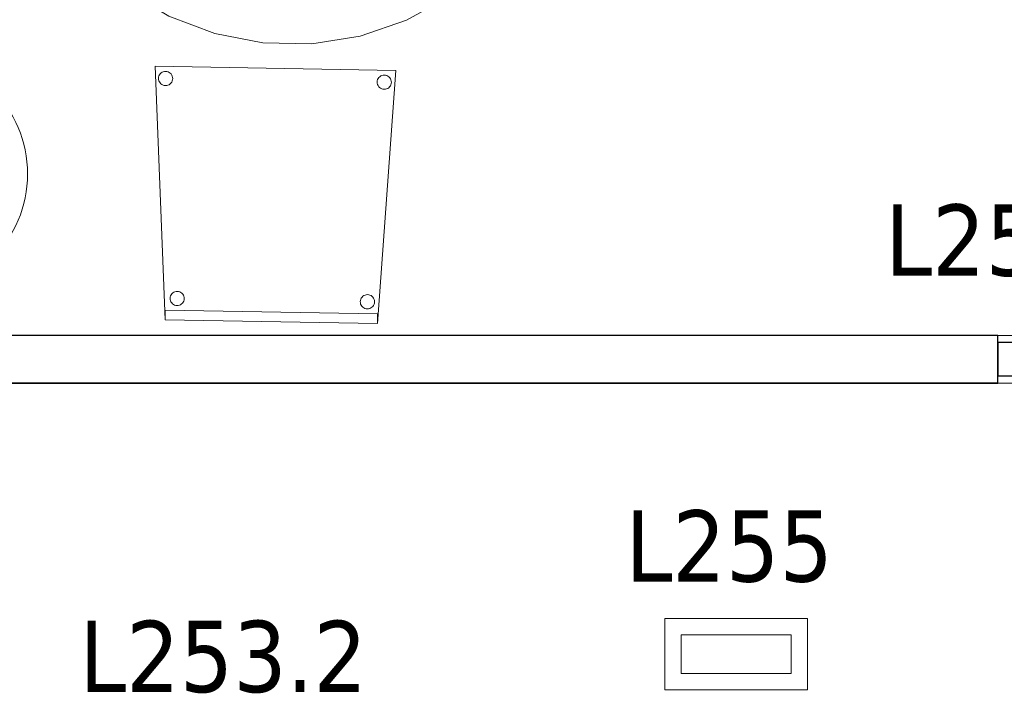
# Model space of a CAD drawing. Header units: metres. Extents: x 397.7 to 427.5, y 12.7 to 28.4.
# Tile 5 of 59: x 401.3 to 403.4, y 22.8 to 24.2. Entities that reach past the tile are written whole.
import ezdxf

# ---------------------------------------------------------------- set-up
doc = ezdxf.new("R2010")
doc.units = ezdxf.units.M
doc.layers.add('01_CARPINTERIA', color=5, linetype='Continuous', lineweight=25, true_color=0x0000ff)
for name, color, linetype, lineweight in [('02_MOBILIARIO', 7, 'Continuous', 18), ('A-COLS-____-MCUT', 7, 'Continuous', 18), ('A-COLS-____-OTLN', 7, 'Continuous', 18), ('A-DETL-____-MBND', 7, 'Continuous', 18), ('A-DETL-GENF-OTLN', 7, 'Continuous', 18), ('A-GENM-____-OTLN', 7, 'Continuous', 18), ('A-WALL-____-MCUT', 7, 'Continuous', 25), ('A-WALL-____-OTLN', 7, 'Continuous', 25), ('E-LITE-____-IDEN', 7, 'Continuous', 30), ('E-LITE-EQPM-IDEN', 7, 'Continuous', 30)]:
    doc.layers.add(name, color=color, linetype=linetype, lineweight=lineweight)
doc.styles.add('Tahoma_4', font='tahoma.ttf', dxfattribs={"height": 0.15})

# ---------------------------------------------------------------- blocks, each defined once
blk = doc.blocks.new('Family - Cadira confident_P2-152789-05_ENLLUMENAT_P2')
at = {"layer": 'A-DETL-____-MBND', "color": 253, "true_color": 0xaaaaaa}
for p, q in [((0.0209, 0.0076), (0, 0.5407)), ((0, 0.5407), (0.5064, 0.532)), ((0.5064, 0.532), (0, 0.5407)), ((0, 0.5407), (0.0209, 0.0076)), ((0.0069, 0.5155), (0.0072, 0.518)), ((0.0072, 0.518), (0.0069, 0.5155)), ((0.0072, 0.518), (0.0079, 0.5206)), ((0.0079, 0.5206), (0.0072, 0.518)), ((0.0079, 0.5206), (0.009, 0.5229)), ((0.009, 0.5229), (0.0079, 0.5206)), ((0.009, 0.5229), (0.0106, 0.525)), ((0.0106, 0.525), (0.009, 0.5229)), ((0.0106, 0.525), (0.0125, 0.5268)), ((0.0125, 0.5268), (0.0106, 0.525)), ((0.0125, 0.5268), (0.0146, 0.5283)), ((0.0146, 0.5283), (0.0125, 0.5268)), ((0.0146, 0.5283), (0.017, 0.5293)), ((0.017, 0.5293), (0.0146, 0.5283)), ((0.017, 0.5293), (0.0195, 0.53)), ((0.0195, 0.53), (0.017, 0.5293)), ((0.0195, 0.53), (0.0221, 0.5301)), ((0.0221, 0.5301), (0.0195, 0.53)), ((0.0221, 0.5301), (0.0247, 0.5299)), ((0.0247, 0.5299), (0.0221, 0.5301)), ((0.0247, 0.5299), (0.0272, 0.5292)), ((0.0272, 0.5292), (0.0247, 0.5299)), ((0.0272, 0.5292), (0.0295, 0.528)), ((0.0295, 0.528), (0.0272, 0.5292)), ((0.0295, 0.528), (0.0317, 0.5265)), ((0.0317, 0.5265), (0.0295, 0.528)), ((0.0317, 0.5265), (0.0335, 0.5246)), ((0.0335, 0.5246), (0.0317, 0.5265)), ((0.0335, 0.5246), (0.0349, 0.5224)), ((0.0349, 0.5224), (0.0335, 0.5246)), ((0.0349, 0.5224), (0.036, 0.5201)), ((0.036, 0.5201), (0.0349, 0.5224)), ((0.036, 0.5201), (0.0366, 0.5175)), ((0.0366, 0.5175), (0.036, 0.5201)), ((0.5064, 0.532), (0.4673, 0)), ((0.4673, 0), (0.5064, 0.532)), ((0.4705, 0.5171), (0.4724, 0.5189)), ((0.4724, 0.5189), (0.4705, 0.5171)), ((0.4724, 0.5189), (0.4745, 0.5204)), ((0.4745, 0.5204), (0.4724, 0.5189)), ((0.4745, 0.5204), (0.4769, 0.5215)), ((0.4769, 0.5215), (0.4745, 0.5204)), ((0.4769, 0.5215), (0.4794, 0.5221)), ((0.4794, 0.5221), (0.4769, 0.5215)), ((0.4794, 0.5221), (0.482, 0.5223)), ((0.482, 0.5223), (0.4794, 0.5221)), ((0.482, 0.5223), (0.4846, 0.522)), ((0.4846, 0.522), (0.482, 0.5223)), ((0.4846, 0.522), (0.4871, 0.5213)), ((0.4871, 0.5213), (0.4846, 0.522)), ((0.4871, 0.5213), (0.4895, 0.5201)), ((0.4895, 0.5201), (0.4871, 0.5213)), ((0.4895, 0.5201), (0.4916, 0.5186)), ((0.4916, 0.5186), (0.4895, 0.5201)), ((0.4916, 0.5186), (0.4934, 0.5167)), ((0.4934, 0.5167), (0.4916, 0.5186)), ((0.0071, 0.5129), (0.0069, 0.5155)), ((0.0069, 0.5155), (0.0071, 0.5129)), ((0.0077, 0.5103), (0.0071, 0.5129)), ((0.0071, 0.5129), (0.0077, 0.5103)), ((0.0088, 0.508), (0.0077, 0.5103)), ((0.0077, 0.5103), (0.0088, 0.508)), ((0.0103, 0.5058), (0.0088, 0.508)), ((0.0088, 0.508), (0.0103, 0.5058)), ((0.0121, 0.5039), (0.0103, 0.5058)), ((0.0103, 0.5058), (0.0121, 0.5039)), ((0.0142, 0.5024), (0.0121, 0.5039)), ((0.0121, 0.5039), (0.0142, 0.5024)), ((0.0165, 0.5013), (0.0142, 0.5024)), ((0.0142, 0.5024), (0.0165, 0.5013)), ((0.019, 0.5005), (0.0165, 0.5013)), ((0.0165, 0.5013), (0.019, 0.5005)), ((0.0216, 0.5003), (0.019, 0.5005)), ((0.019, 0.5005), (0.0216, 0.5003)), ((0.0242, 0.5004), (0.0216, 0.5003)), ((0.0216, 0.5003), (0.0242, 0.5004)), ((0.0267, 0.5011), (0.0242, 0.5004)), ((0.0242, 0.5004), (0.0267, 0.5011)), ((0.0291, 0.5021), (0.0267, 0.5011)), ((0.0267, 0.5011), (0.0291, 0.5021)), ((0.0313, 0.5036), (0.0291, 0.5021)), ((0.0291, 0.5021), (0.0313, 0.5036)), ((0.0331, 0.5054), (0.0313, 0.5036)), ((0.0313, 0.5036), (0.0331, 0.5054)), ((0.0347, 0.5075), (0.0331, 0.5054)), ((0.0331, 0.5054), (0.0347, 0.5075)), ((0.0358, 0.5099), (0.0347, 0.5075)), ((0.0347, 0.5075), (0.0358, 0.5099)), ((0.0365, 0.5124), (0.0358, 0.5099)), ((0.0358, 0.5099), (0.0365, 0.5124)), ((0.0368, 0.5149), (0.0365, 0.5124)), ((0.0365, 0.5124), (0.0368, 0.5149)), ((0.0366, 0.5175), (0.0368, 0.5149)), ((0.0368, 0.5149), (0.0366, 0.5175)), ((0.4669, 0.5076), (0.4671, 0.5102)), ((0.4671, 0.5102), (0.4669, 0.5076)), ((0.467, 0.505), (0.4669, 0.5076)), ((0.4669, 0.5076), (0.467, 0.505)), ((0.4677, 0.5025), (0.467, 0.505)), ((0.467, 0.505), (0.4677, 0.5025)), ((0.4671, 0.5102), (0.4678, 0.5127)), ((0.4678, 0.5127), (0.4671, 0.5102)), ((0.4687, 0.5001), (0.4677, 0.5025)), ((0.4677, 0.5025), (0.4687, 0.5001)), ((0.4678, 0.5127), (0.469, 0.515)), ((0.469, 0.515), (0.4678, 0.5127)), ((0.4702, 0.4979), (0.4687, 0.5001)), ((0.4687, 0.5001), (0.4702, 0.4979)), ((0.469, 0.515), (0.4705, 0.5171)), ((0.4705, 0.5171), (0.469, 0.515)), ((0.472, 0.4961), (0.4702, 0.4979)), ((0.4702, 0.4979), (0.472, 0.4961)), ((0.4931, 0.4975), (0.4912, 0.4957)), ((0.4912, 0.4957), (0.4931, 0.4975)), ((0.4946, 0.4996), (0.4931, 0.4975)), ((0.4931, 0.4975), (0.4946, 0.4996)), ((0.4934, 0.5167), (0.4949, 0.5146)), ((0.4949, 0.5146), (0.4934, 0.5167)), ((0.4957, 0.502), (0.4946, 0.4996)), ((0.4946, 0.4996), (0.4957, 0.502)), ((0.4949, 0.5146), (0.4959, 0.5122)), ((0.4959, 0.5122), (0.4949, 0.5146)), ((0.4965, 0.5045), (0.4957, 0.502)), ((0.4957, 0.502), (0.4965, 0.5045)), ((0.4959, 0.5122), (0.4965, 0.5097)), ((0.4965, 0.5097), (0.4959, 0.5122)), ((0.4965, 0.5097), (0.4967, 0.5071)), ((0.4967, 0.5071), (0.4965, 0.5097)), ((0.4967, 0.5071), (0.4965, 0.5045)), ((0.4965, 0.5045), (0.4967, 0.5071)), ((0.4741, 0.4945), (0.472, 0.4961)), ((0.472, 0.4961), (0.4741, 0.4945)), ((0.4764, 0.4934), (0.4741, 0.4945)), ((0.4741, 0.4945), (0.4764, 0.4934)), ((0.4789, 0.4927), (0.4764, 0.4934)), ((0.4764, 0.4934), (0.4789, 0.4927)), ((0.4815, 0.4924), (0.4789, 0.4927)), ((0.4789, 0.4927), (0.4815, 0.4924)), ((0.4841, 0.4926), (0.4815, 0.4924)), ((0.4815, 0.4924), (0.4841, 0.4926)), ((0.4867, 0.4932), (0.4841, 0.4926)), ((0.4841, 0.4926), (0.4867, 0.4932)), ((0.489, 0.4943), (0.4867, 0.4932)), ((0.4867, 0.4932), (0.489, 0.4943)), ((0.4912, 0.4957), (0.489, 0.4943)), ((0.489, 0.4943), (0.4912, 0.4957)), ((0.035, 0.0621), (0.0369, 0.0639)), ((0.0369, 0.0639), (0.035, 0.0621)), ((0.0369, 0.0639), (0.0391, 0.0654)), ((0.0391, 0.0654), (0.0369, 0.0639)), ((0.0391, 0.0654), (0.0414, 0.0664)), ((0.0414, 0.0664), (0.0391, 0.0654)), ((0.0414, 0.0664), (0.044, 0.0671)), ((0.044, 0.0671), (0.0414, 0.0664)), ((0.044, 0.0671), (0.0466, 0.0672)), ((0.0466, 0.0672), (0.044, 0.0671)), ((0.0466, 0.0672), (0.0492, 0.067)), ((0.0492, 0.067), (0.0466, 0.0672)), ((0.0492, 0.067), (0.0517, 0.0663)), ((0.0517, 0.0663), (0.0492, 0.067)), ((0.0517, 0.0663), (0.054, 0.0651)), ((0.054, 0.0651), (0.0517, 0.0663)), ((0.054, 0.0651), (0.0561, 0.0636)), ((0.0561, 0.0636), (0.054, 0.0651)), ((0.0561, 0.0636), (0.0579, 0.0617)), ((0.0579, 0.0617), (0.0561, 0.0636)), ((0.0314, 0.0526), (0.0316, 0.0552)), ((0.0316, 0.0552), (0.0314, 0.0526)), ((0.0316, 0.05), (0.0314, 0.0526)), ((0.0314, 0.0526), (0.0316, 0.05)), ((0.0316, 0.0552), (0.0324, 0.0577)), ((0.0324, 0.0577), (0.0316, 0.0552)), ((0.0322, 0.0474), (0.0316, 0.05)), ((0.0316, 0.05), (0.0322, 0.0474)), ((0.0332, 0.0451), (0.0322, 0.0474)), ((0.0322, 0.0474), (0.0332, 0.0451)), ((0.0324, 0.0577), (0.0335, 0.06)), ((0.0335, 0.06), (0.0324, 0.0577)), ((0.0347, 0.0429), (0.0332, 0.0451)), ((0.0332, 0.0451), (0.0347, 0.0429)), ((0.0335, 0.06), (0.035, 0.0621)), ((0.035, 0.0621), (0.0335, 0.06)), ((0.0365, 0.041), (0.0347, 0.0429)), ((0.0347, 0.0429), (0.0365, 0.041)), ((0.0576, 0.0425), (0.0557, 0.0407)), ((0.0557, 0.0407), (0.0576, 0.0425)), ((0.0591, 0.0446), (0.0576, 0.0425)), ((0.0576, 0.0425), (0.0591, 0.0446)), ((0.0579, 0.0617), (0.0594, 0.0596)), ((0.0594, 0.0596), (0.0579, 0.0617)), ((0.0603, 0.047), (0.0591, 0.0446)), ((0.0591, 0.0446), (0.0603, 0.047)), ((0.0594, 0.0596), (0.0604, 0.0572)), ((0.0604, 0.0572), (0.0594, 0.0596)), ((0.061, 0.0495), (0.0603, 0.047)), ((0.0603, 0.047), (0.061, 0.0495)), ((0.0604, 0.0572), (0.0611, 0.0547)), ((0.0611, 0.0547), (0.0604, 0.0572)), ((0.0612, 0.0521), (0.061, 0.0495)), ((0.061, 0.0495), (0.0612, 0.0521)), ((0.0611, 0.0547), (0.0612, 0.0521)), ((0.0612, 0.0521), (0.0611, 0.0547)), ((0.4313, 0.0457), (0.4316, 0.0483)), ((0.4316, 0.0483), (0.4313, 0.0457)), ((0.4315, 0.0431), (0.4313, 0.0457)), ((0.4313, 0.0457), (0.4315, 0.0431)), ((0.4321, 0.0406), (0.4315, 0.0431)), ((0.4315, 0.0431), (0.4321, 0.0406)), ((0.4316, 0.0483), (0.4323, 0.0508)), ((0.4323, 0.0508), (0.4316, 0.0483)), ((0.4323, 0.0508), (0.4334, 0.0532)), ((0.4334, 0.0532), (0.4323, 0.0508)), ((0.4334, 0.0532), (0.435, 0.0553)), ((0.435, 0.0553), (0.4334, 0.0532)), ((0.435, 0.0553), (0.4368, 0.0571)), ((0.4368, 0.0571), (0.435, 0.0553)), ((0.4368, 0.0571), (0.439, 0.0585)), ((0.439, 0.0585), (0.4368, 0.0571)), ((0.439, 0.0585), (0.4414, 0.0596)), ((0.4414, 0.0596), (0.439, 0.0585)), ((0.4414, 0.0596), (0.4439, 0.0602)), ((0.4439, 0.0602), (0.4414, 0.0596)), ((0.4439, 0.0602), (0.4465, 0.0604)), ((0.4465, 0.0604), (0.4439, 0.0602)), ((0.4465, 0.0604), (0.4491, 0.0601)), ((0.4491, 0.0601), (0.4465, 0.0604)), ((0.4491, 0.0601), (0.4516, 0.0594)), ((0.4516, 0.0594), (0.4491, 0.0601)), ((0.4516, 0.0594), (0.4539, 0.0583)), ((0.4539, 0.0583), (0.4516, 0.0594)), ((0.4539, 0.0583), (0.456, 0.0567)), ((0.456, 0.0567), (0.4539, 0.0583)), ((0.456, 0.0567), (0.4579, 0.0549)), ((0.4579, 0.0549), (0.456, 0.0567)), ((0.4579, 0.0549), (0.4593, 0.0527)), ((0.4593, 0.0527), (0.4579, 0.0549)), ((0.4593, 0.0527), (0.4604, 0.0503)), ((0.4604, 0.0503), (0.4593, 0.0527)), ((0.4609, 0.0426), (0.4602, 0.0401)), ((0.4602, 0.0401), (0.4609, 0.0426)), ((0.4604, 0.0503), (0.461, 0.0478)), ((0.461, 0.0478), (0.4604, 0.0503)), ((0.4612, 0.0452), (0.4609, 0.0426)), ((0.4609, 0.0426), (0.4612, 0.0452)), ((0.461, 0.0478), (0.4612, 0.0452)), ((0.4612, 0.0452), (0.461, 0.0478)), ((0.0209, 0.0076), (0.0212, 0.0276)), ((0.0212, 0.0276), (0.0209, 0.0076)), ((0.0212, 0.0276), (0.4677, 0.02)), ((0.4677, 0.02), (0.0212, 0.0276)), ((0.0386, 0.0395), (0.0365, 0.041)), ((0.0365, 0.041), (0.0386, 0.0395)), ((0.041, 0.0384), (0.0386, 0.0395)), ((0.0386, 0.0395), (0.041, 0.0384)), ((0.0435, 0.0376), (0.041, 0.0384)), ((0.041, 0.0384), (0.0435, 0.0376)), ((0.0461, 0.0374), (0.0435, 0.0376)), ((0.0435, 0.0376), (0.0461, 0.0374)), ((0.0486, 0.0376), (0.0461, 0.0374)), ((0.0461, 0.0374), (0.0486, 0.0376)), ((0.0512, 0.0382), (0.0486, 0.0376)), ((0.0486, 0.0376), (0.0512, 0.0382)), ((0.0536, 0.0392), (0.0512, 0.0382)), ((0.0512, 0.0382), (0.0536, 0.0392)), ((0.0557, 0.0407), (0.0536, 0.0392)), ((0.0536, 0.0392), (0.0557, 0.0407)), ((0.4332, 0.0382), (0.4321, 0.0406)), ((0.4321, 0.0406), (0.4332, 0.0382)), ((0.4346, 0.0361), (0.4332, 0.0382)), ((0.4332, 0.0382), (0.4346, 0.0361)), ((0.4365, 0.0342), (0.4346, 0.0361)), ((0.4346, 0.0361), (0.4365, 0.0342)), ((0.4386, 0.0327), (0.4365, 0.0342)), ((0.4365, 0.0342), (0.4386, 0.0327)), ((0.4409, 0.0315), (0.4386, 0.0327)), ((0.4386, 0.0327), (0.4409, 0.0315)), ((0.4434, 0.0308), (0.4409, 0.0315)), ((0.4409, 0.0315), (0.4434, 0.0308)), ((0.446, 0.0305), (0.4434, 0.0308)), ((0.4434, 0.0308), (0.446, 0.0305)), ((0.4486, 0.0307), (0.446, 0.0305)), ((0.446, 0.0305), (0.4486, 0.0307)), ((0.4511, 0.0313), (0.4486, 0.0307)), ((0.4486, 0.0307), (0.4511, 0.0313)), ((0.4535, 0.0324), (0.4511, 0.0313)), ((0.4511, 0.0313), (0.4535, 0.0324)), ((0.4557, 0.0339), (0.4535, 0.0324)), ((0.4535, 0.0324), (0.4557, 0.0339)), ((0.4575, 0.0357), (0.4557, 0.0339)), ((0.4557, 0.0339), (0.4575, 0.0357)), ((0.4591, 0.0378), (0.4575, 0.0357)), ((0.4575, 0.0357), (0.4591, 0.0378)), ((0.4602, 0.0401), (0.4591, 0.0378)), ((0.4591, 0.0378), (0.4602, 0.0401)), ((0.4673, 0), (0.0209, 0.0076)), ((0.0209, 0.0076), (0.4673, 0)), ((0.4673, 0), (0.0209, 0.0076)), ((0.0209, 0.0076), (0.4673, 0)), ((0.4677, 0.02), (0.4673, 0)), ((0.4673, 0), (0.4677, 0.02))]:
    blk.add_line(p, q, dxfattribs=at)
blk = doc.blocks.new('Family - LONDR55-XX_ZZ-ARQ-CAA-M3D-Londres55-152886-05_ENLLUMENAT_P2')
at = {"layer": 'A-DETL-____-MBND', "color": 253, "true_color": 0xaaaaaa}
for p, q in [((0.4885, 1.1734), (0.5912, 1.1824)), ((0.5912, 1.1824), (0.4885, 1.1734)), ((0.5912, 1.1824), (0.6939, 1.1734)), ((0.6939, 1.1734), (0.5912, 1.1824)), ((0.389, 1.1468), (0.4885, 1.1734)), ((0.4885, 1.1734), (0.389, 1.1468)), ((0.6939, 1.1734), (0.7934, 1.1468)), ((0.7934, 1.1468), (0.6939, 1.1734)), ((0.2956, 1.1032), (0.389, 1.1468)), ((0.389, 1.1468), (0.2956, 1.1032)), ((0.7934, 1.1468), (0.8868, 1.1032)), ((0.8868, 1.1032), (0.7934, 1.1468)), ((0.5771, 1.0844), (0.5771, 1.1344)), ((0.5771, 1.1344), (0.6271, 1.1344)), ((0.5771, 1.1344), (0.5771, 1.0844)), ((0.6271, 1.1344), (0.5771, 1.1344)), ((0.6271, 1.1344), (0.6271, 1.0844)), ((0.6271, 1.0844), (0.6271, 1.1344)), ((0.2112, 1.0441), (0.2956, 1.1032)), ((0.2956, 1.1032), (0.2112, 1.0441)), ((0.8868, 1.1032), (0.9712, 1.0441)), ((0.9712, 1.0441), (0.8868, 1.1032)), ((0.6271, 1.0844), (0.5771, 1.0844)), ((0.5771, 1.0844), (0.6271, 1.0844)), ((0.1383, 0.9712), (0.2112, 1.0441)), ((0.2112, 1.0441), (0.1383, 0.9712)), ((0.9712, 1.0441), (1.0441, 0.9712)), ((1.0441, 0.9712), (0.9712, 1.0441)), ((0.0792, 0.8868), (0.1383, 0.9712)), ((0.1383, 0.9712), (0.0792, 0.8868)), ((1.0441, 0.9712), (1.1032, 0.8868)), ((1.1032, 0.8868), (1.0441, 0.9712)), ((0.0357, 0.7934), (0.0792, 0.8868)), ((0.0792, 0.8868), (0.0357, 0.7934)), ((1.1032, 0.8868), (1.1468, 0.7934)), ((1.1468, 0.7934), (1.1032, 0.8868)), ((0.009, 0.6939), (0.0357, 0.7934)), ((0.0357, 0.7934), (0.009, 0.6939)), ((1.1468, 0.7934), (1.1734, 0.6939)), ((1.1734, 0.6939), (1.1468, 0.7934)), ((0, 0.5912), (0.009, 0.6939)), ((0.009, 0.6939), (0, 0.5912)), ((1.1734, 0.6939), (1.1824, 0.5912)), ((1.1824, 0.5912), (1.1734, 0.6939)), ((0.0475, 0.5662), (0.0475, 0.6162)), ((0.0475, 0.6162), (0.0975, 0.6162)), ((0.0475, 0.6162), (0.0475, 0.5662)), ((0.0975, 0.6162), (0.0475, 0.6162)), ((0.0975, 0.6162), (0.0975, 0.5662)), ((0.0975, 0.5662), (0.0975, 0.6162)), ((0.009, 0.4885), (0, 0.5912)), ((0, 0.5912), (0.009, 0.4885)), ((1.0845, 0.5456), (1.0845, 0.5956)), ((1.0845, 0.5956), (1.1345, 0.5956)), ((1.0845, 0.5956), (1.0845, 0.5456)), ((1.1345, 0.5956), (1.0845, 0.5956)), ((1.1345, 0.5956), (1.1345, 0.5456)), ((1.1345, 0.5456), (1.1345, 0.5956)), ((1.1824, 0.5912), (1.1734, 0.4885)), ((1.1734, 0.4885), (1.1824, 0.5912)), ((0.0975, 0.5662), (0.0475, 0.5662)), ((0.0475, 0.5662), (0.0975, 0.5662)), ((1.1345, 0.5456), (1.0845, 0.5456)), ((1.0845, 0.5456), (1.1345, 0.5456)), ((0.0357, 0.389), (0.009, 0.4885)), ((0.009, 0.4885), (0.0357, 0.389)), ((1.1734, 0.4885), (1.1468, 0.389)), ((1.1468, 0.389), (1.1734, 0.4885)), ((0.0792, 0.2956), (0.0357, 0.389)), ((0.0357, 0.389), (0.0792, 0.2956)), ((1.1468, 0.389), (1.1032, 0.2956)), ((1.1032, 0.2956), (1.1468, 0.389)), ((0.1383, 0.2112), (0.0792, 0.2956)), ((0.0792, 0.2956), (0.1383, 0.2112)), ((1.1032, 0.2956), (1.0441, 0.2112)), ((1.0441, 0.2112), (1.1032, 0.2956)), ((0.2112, 0.1383), (0.1383, 0.2112)), ((0.1383, 0.2112), (0.2112, 0.1383)), ((1.0441, 0.2112), (0.9712, 0.1383)), ((0.9712, 0.1383), (1.0441, 0.2112)), ((0.2956, 0.0792), (0.2112, 0.1383)), ((0.2112, 0.1383), (0.2956, 0.0792)), ((0.9712, 0.1383), (0.8868, 0.0792)), ((0.8868, 0.0792), (0.9712, 0.1383)), ((0.5771, 0.0476), (0.5771, 0.0976)), ((0.5771, 0.0976), (0.6271, 0.0976)), ((0.5771, 0.0976), (0.5771, 0.0476)), ((0.6271, 0.0976), (0.5771, 0.0976)), ((0.6271, 0.0976), (0.6271, 0.0476)), ((0.6271, 0.0476), (0.6271, 0.0976)), ((0.389, 0.0357), (0.2956, 0.0792)), ((0.2956, 0.0792), (0.389, 0.0357)), ((0.8868, 0.0792), (0.7934, 0.0357)), ((0.7934, 0.0357), (0.8868, 0.0792)), ((0.6271, 0.0476), (0.5771, 0.0476)), ((0.5771, 0.0476), (0.6271, 0.0476)), ((0.4885, 0.009), (0.389, 0.0357)), ((0.389, 0.0357), (0.4885, 0.009)), ((0.7934, 0.0357), (0.6939, 0.009)), ((0.6939, 0.009), (0.7934, 0.0357)), ((0.5912, 0), (0.4885, 0.009)), ((0.4885, 0.009), (0.5912, 0)), ((0.6939, 0.009), (0.5912, 0)), ((0.5912, 0), (0.6939, 0.009))]:
    blk.add_line(p, q, dxfattribs=at)
blk = doc.blocks.new('Family - Taula redona 1_2m-152887-05_ENLLUMENAT_P2')
blk.add_blockref('Family - LONDR55-XX_ZZ-ARQ-CAA-M3D-Londres55-152886-05_ENLLUMENAT_P2', (0, 0))
blk = doc.blocks.new('Family - Mampara P2-152911-05_ENLLUMENAT_P2')
at = {"layer": 'A-WALL-____-MCUT', "color": 253, "true_color": 0xaaaaaa}
for p, q in [((3.0093, 0.1), (0.0198, 0.1)), ((3.0093, 0), (3.0093, 0.1)), ((0, 0), (3.0093, 0))]:
    blk.add_line(p, q, dxfattribs=at)
at = {"layer": 'A-WALL-____-OTLN', "color": 253, "true_color": 0xaaaaaa}
for p, q in [((3.0093, 0.1), (0.0198, 0.1)), ((3.0093, 0), (3.0093, 0.1)), ((3.0093, 0), (0, 0))]:
    blk.add_line(p, q, dxfattribs=at)
at = {"layer": 'A-WALL-____-OTLN', "color": 253, "lineweight": 18, "true_color": 0xaaaaaa}
blk.add_line((0, 0), (3.9993, 0), dxfattribs=at)
blk = doc.blocks.new('Family - Vano puerta-152913-05_ENLLUMENAT_P2')
at = {"layer": 'A-GENM-____-OTLN', "color": 253, "true_color": 0xaaaaaa}
for p, q in [((404.287, 23.5195), (403.347, 23.5195)), ((403.347, 23.5195), (403.347, 23.4195)), ((403.347, 23.5195), (404.287, 23.5195)), ((403.347, 23.4195), (403.347, 23.5195)), ((404.287, 23.4195), (404.287, 23.5195)), ((404.287, 23.4195), (404.287, 23.5195)), ((403.347, 23.4195), (404.287, 23.4195)), ((404.287, 23.4195), (403.347, 23.4195))]:
    blk.add_line(p, q, dxfattribs=at)
blk = doc.blocks.new('Family - LONDR55-XX_ZZ-ARQ-CAA-M3D-Londres55-153031-05_ENLLUMENAT_P2')
at = {"layer": '01_CARPINTERIA', "color": 161, "true_color": 0xaaaaff}
for p, q in [((0.1263, 0.1487), (0.125, 0.15)), ((0.125, 0.15), (0.125, 0.1)), ((0.125, 0.15), (0.1263, 0.1487)), ((0.25, 0.15), (0.125, 0.15)), ((0.13, 0.145), (0.1263, 0.1487)), ((0.1263, 0.1487), (0.1263, 0.1)), ((0.1263, 0.1487), (0.1263, 0.1)), ((0.1263, 0.1487), (0.13, 0.145)), ((0.25, 0.1487), (0.1263, 0.1487)), ((0.25, 0.1487), (0.1263, 0.1487)), ((0.135, 0.14), (0.13, 0.145)), ((0.13, 0.145), (0.13, 0.1)), ((0.13, 0.145), (0.13, 0.1)), ((0.13, 0.145), (0.135, 0.14)), ((0.25, 0.145), (0.13, 0.145)), ((0.25, 0.145), (0.13, 0.145)), ((0.25, 0.1487), (0.25, 0.15)), ((0.25, 0.15), (0.25, 0.1487)), ((0.25, 0.145), (0.25, 0.1487)), ((0.25, 0.1487), (0.25, 0.145)), ((0.25, 0.145), (0.25, 0.14)), ((0.25, 0.14), (0.25, 0.145)), ((0.135, 0.1), (0.135, 0.14)), ((0.135, 0.14), (0.135, 0.1)), ((0.135, 0.14), (0.14, 0.135)), ((0.14, 0.135), (0.135, 0.14)), ((0.135, 0.14), (0.25, 0.14)), ((0.25, 0.14), (0.135, 0.14)), ((0.14, 0.135), (0.14, 0.1)), ((0.14, 0.135), (0.1437, 0.1313)), ((0.1437, 0.1313), (0.14, 0.135)), ((0.14, 0.135), (0.14, 0.1)), ((0.25, 0.135), (0.14, 0.135)), ((0.25, 0.135), (0.14, 0.135)), ((0.1437, 0.1313), (0.1437, 0.1)), ((0.1437, 0.1313), (0.145, 0.13)), ((0.145, 0.13), (0.1437, 0.1313)), ((0.1437, 0.1313), (0.1437, 0.1)), ((0.25, 0.1313), (0.1437, 0.1313)), ((0.25, 0.1313), (0.1437, 0.1313)), ((0.145, 0.13), (0.145, 0.1)), ((0.25, 0.13), (0.145, 0.13)), ((0.25, 0.14), (0.25, 0.135)), ((0.25, 0.135), (0.25, 0.14)), ((0.25, 0.135), (0.25, 0.1313)), ((0.25, 0.1313), (0.25, 0.135)), ((0.25, 0.1313), (0.25, 0.13)), ((0.25, 0.13), (0.25, 0.1313)), ((0.89, 0.09), (0.05, 0.09)), ((0.05, 0.09), (0.05, 0.05)), ((0.89, 0.09), (0.05, 0.09)), ((0.05, 0.09), (0.05, 0.05)), ((0.16, 0.1), (0.11, 0.1)), ((0.11, 0.1), (0.16, 0.1)), ((0.11, 0.1), (0.11, 0.09)), ((0.11, 0.09), (0.11, 0.1)), ((0.16, 0.09), (0.11, 0.09)), ((0.11, 0.09), (0.16, 0.09)), ((0.1263, 0.1), (0.125, 0.1)), ((0.125, 0.1), (0.1263, 0.1)), ((0.13, 0.1), (0.1263, 0.1)), ((0.1263, 0.1), (0.13, 0.1)), ((0.135, 0.1), (0.13, 0.1)), ((0.13, 0.1), (0.135, 0.1)), ((0.14, 0.1), (0.135, 0.1)), ((0.135, 0.1), (0.14, 0.1)), ((0.14, 0.1), (0.1437, 0.1)), ((0.1437, 0.1), (0.14, 0.1)), ((0.1437, 0.1), (0.145, 0.1)), ((0.145, 0.1), (0.1437, 0.1)), ((0.16, 0.1), (0.16, 0.09)), ((0.16, 0.1), (0.16, 0.09)), ((0.89, 0.05), (0.89, 0.09)), ((0.89, 0.09), (0.89, 0.05)), ((0.07, 0.07), (0, 0.07)), ((0, 0.07), (0, 0)), ((0.07, 0.07), (0, 0.07)), ((0, 0.07), (0, 0)), ((0.07, 0), (0.07, 0.07)), ((0.07, 0.07), (0.07, 0)), ((0.94, 0.07), (0.87, 0.07)), ((0.87, 0.07), (0.87, 0)), ((0.94, 0.07), (0.87, 0.07)), ((0.87, 0.07), (0.87, 0)), ((0.94, 0), (0.94, 0.07)), ((0.94, 0.07), (0.94, 0)), ((0.05, 0.05), (0.89, 0.05)), ((0.05, 0.05), (0.89, 0.05)), ((0.11, 0.05), (0.16, 0.05)), ((0.16, 0.05), (0.11, 0.05)), ((0.11, 0.05), (0.11, 0.04)), ((0.11, 0.04), (0.11, 0.05)), ((0.16, 0.05), (0.16, 0.04)), ((0.16, 0.05), (0.16, 0.04)), ((0.11, 0.04), (0.16, 0.04)), ((0.16, 0.04), (0.11, 0.04)), ((0.1263, 0.04), (0.125, 0.04)), ((0.125, 0.04), (0.1263, 0.04)), ((0.125, 0.04), (0.125, -0.01)), ((0.13, 0.04), (0.1263, 0.04)), ((0.1263, 0.04), (0.13, 0.04)), ((0.1263, 0.04), (0.1263, -0.0087)), ((0.1263, 0.04), (0.1263, -0.0087)), ((0.13, 0.04), (0.135, 0.04)), ((0.135, 0.04), (0.13, 0.04)), ((0.13, 0.04), (0.13, -0.005)), ((0.13, 0.04), (0.13, -0.005)), ((0.135, 0.04), (0.14, 0.04)), ((0.14, 0.04), (0.135, 0.04)), ((0.135, 0), (0.135, 0.04)), ((0.135, 0.04), (0.135, 0)), ((0.14, 0.04), (0.1437, 0.04)), ((0.1437, 0.04), (0.14, 0.04)), ((0.14, 0.04), (0.14, 0.005)), ((0.14, 0.04), (0.14, 0.005)), ((0.1437, 0.04), (0.145, 0.04)), ((0.145, 0.04), (0.1437, 0.04)), ((0.1437, 0.04), (0.1437, 0.0087)), ((0.1437, 0.04), (0.1437, 0.0087)), ((0.145, 0.04), (0.145, 0.01)), ((0, 0), (0.07, 0)), ((0, 0), (0.07, 0)), ((0.135, 0), (0.13, -0.005)), ((0.14, 0.005), (0.135, 0)), ((0.135, 0), (0.14, 0.005)), ((0.25, 0), (0.135, 0)), ((0.135, 0), (0.25, 0)), ((0.1437, 0.0087), (0.14, 0.005)), ((0.14, 0.005), (0.1437, 0.0087)), ((0.14, 0.005), (0.25, 0.005)), ((0.14, 0.005), (0.25, 0.005)), ((0.145, 0.01), (0.1437, 0.0087)), ((0.1437, 0.0087), (0.145, 0.01)), ((0.1437, 0.0087), (0.25, 0.0087)), ((0.1437, 0.0087), (0.25, 0.0087)), ((0.145, 0.01), (0.25, 0.01)), ((0.25, 0.0087), (0.25, 0.01)), ((0.25, 0.01), (0.25, 0.0087)), ((0.25, 0.005), (0.25, 0.0087)), ((0.25, 0.0087), (0.25, 0.005)), ((0.25, 0.005), (0.25, 0)), ((0.25, 0), (0.25, 0.005)), ((0.25, 0), (0.25, -0.005)), ((0.25, -0.005), (0.25, 0)), ((0.87, 0), (0.94, 0)), ((0.87, 0), (0.94, 0)), ((0.125, -0.01), (0.1263, -0.0087)), ((0.1263, -0.0087), (0.125, -0.01)), ((0.125, -0.01), (0.25, -0.01)), ((0.1263, -0.0087), (0.13, -0.005)), ((0.13, -0.005), (0.1263, -0.0087)), ((0.1263, -0.0087), (0.25, -0.0087)), ((0.1263, -0.0087), (0.25, -0.0087)), ((0.13, -0.005), (0.135, 0)), ((0.13, -0.005), (0.25, -0.005)), ((0.13, -0.005), (0.25, -0.005)), ((0.25, -0.005), (0.25, -0.0087)), ((0.25, -0.0087), (0.25, -0.005)), ((0.25, -0.0087), (0.25, -0.01)), ((0.25, -0.01), (0.25, -0.0087))]:
    blk.add_line(p, q, dxfattribs=at)
blk = doc.blocks.new('Family - Porta P2-153032-05_ENLLUMENAT_P2')
blk.add_blockref('Family - LONDR55-XX_ZZ-ARQ-CAA-M3D-Londres55-153031-05_ENLLUMENAT_P2', (0, 0))
blk = doc.blocks.new('Family - Pilar P2-153242-05_ENLLUMENAT_P2')
at = {"layer": 'A-COLS-____-MCUT', "color": 253, "true_color": 0xaaaaaa}
for start, end in [(360, 180), (180, 360)]:
    blk.add_arc((0.25, 0.25), 0.25, start, end, dxfattribs=at)
at = {"layer": 'A-COLS-____-OTLN', "color": 253, "true_color": 0xaaaaaa}
for start, end in [(360, 180), (180, 360)]:
    blk.add_arc((0.25, 0.25), 0.25, start, end, dxfattribs=at)
blk = doc.blocks.new('LONDR55-XX_ZZ-ARQ-CAA-M3D-Londres55_ifc-1-05_ENLLUMENAT_P2')
at = {"layer": '01_CARPINTERIA', "color": 253, "lineweight": 18, "true_color": 0xaaaaaa}
blk.add_blockref('Family - Porta P2-153032-05_ENLLUMENAT_P2', (403.347, 23.4345), dxfattribs=at)
at = {"layer": '02_MOBILIARIO', "color": 253, "lineweight": 18, "true_color": 0xaaaaaa}
blk.add_blockref('Family - Cadira confident_P2-152789-05_ENLLUMENAT_P2', (401.5753, 23.5451), dxfattribs=at)
at = {"layer": 'A-COLS-____-OTLN', "color": 253, "lineweight": 18, "true_color": 0xaaaaaa}
blk.add_blockref('Family - Pilar P2-153242-05_ENLLUMENAT_P2', (400.807, 23.6095), dxfattribs=at)
at = {"layer": 'A-GENM-____-OTLN', "color": 253, "lineweight": 18, "true_color": 0xaaaaaa, "rotation": 224.0202716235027}
blk.add_blockref('Family - Taula redona 1_2m-152887-05_ENLLUMENAT_P2', (401.8777, 25.559), dxfattribs=at)
at = {"layer": 'A-GENM-____-OTLN', "color": 253, "lineweight": 18, "true_color": 0xaaaaaa}
blk.add_blockref('Family - Vano puerta-152913-05_ENLLUMENAT_P2', (0, 0), dxfattribs=at)
at = {"layer": 'A-WALL-____-OTLN', "color": 253, "lineweight": 18, "true_color": 0xaaaaaa}
blk.add_blockref('Family - Mampara P2-152911-05_ENLLUMENAT_P2', (400.3377, 23.4195), dxfattribs=at)
blk = doc.blocks.new('ZYR_06_03 Emer Sostre Rect - 01 Emergencia Superficie 01-829055-05_ENLLUMENAT_P2')
at = {"layer": 'A-DETL-GENF-OTLN', "color": 6, "true_color": 0xff00ff}
for p, q in [((-0.15, 0.075), (0.15, 0.075)), ((-0.15, -0.075), (-0.15, 0.075)), ((0.15, 0.075), (0.15, -0.075)), ((-0.1157, 0.0407), (0.1157, 0.0407)), ((-0.1157, -0.0407), (-0.1157, 0.0407)), ((0.1157, 0.0407), (0.1157, -0.0407)), ((0.1157, -0.0407), (-0.1157, -0.0407)), ((0.15, -0.075), (-0.15, -0.075))]:
    blk.add_line(p, q, dxfattribs=at)

msp = doc.modelspace()

# ---------------------------------------------------------------- block references
at = {"lineweight": 5}
msp.add_blockref('LONDR55-XX_ZZ-ARQ-CAA-M3D-Londres55_ifc-1-05_ENLLUMENAT_P2', (0, 0), dxfattribs=at)
at = {"layer": 'A-DETL-GENF-OTLN', "color": 6, "true_color": 0xff00ff}
msp.add_blockref('ZYR_06_03 Emer Sostre Rect - 01 Emergencia Superficie 01-829055-05_ENLLUMENAT_P2', (402.7969, 22.8489), dxfattribs=at)

# ---------------------------------------------------------------- texts
at = {"layer": 'E-LITE-EQPM-IDEN', "insert": (401.4157, 22.9194), "char_height": 0.15, "width": 0.721519, "attachment_point": 1, "style": 'Tahoma_4'}
msp.add_mtext('L253.2', dxfattribs=at)

# ---------------------------------------------------------------- next in the draw order: texts
at = {"layer": 'E-LITE-____-IDEN', "char_height": 0.15, "width": 0.517088, "attachment_point": 1, "style": 'Tahoma_4', "bg_fill": 3, "box_fill_scale": 1.25, "bg_fill_color": 256, "bg_fill_true_color": 13158600, "bg_fill_transparency": 0}
for s, insert in [('L252', (403.1103, 23.7953)), ('L255', (402.5642, 23.1519))]:
    msp.add_mtext(s, dxfattribs=dict(at, insert=insert))

doc.saveas('drawing.dxf')
